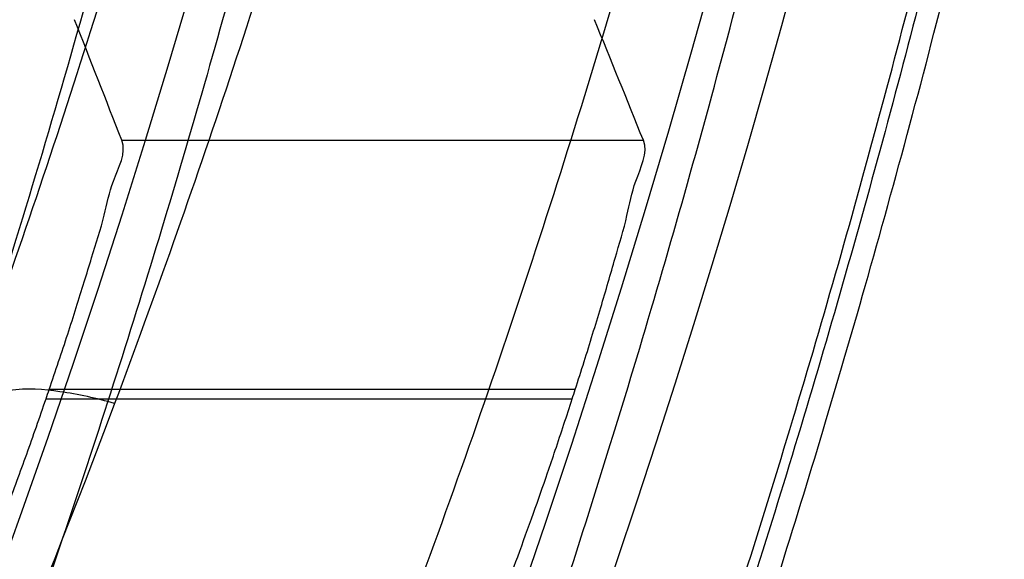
# Model space of a CAD drawing. Header units: millimetres. Extents: x 0 to 297, y 0 to 210.
# Tile 94 of 256: x 147.6258 to 147.6554, y 92.7791 to 92.7954. Entities that reach past the tile are written whole.
import ezdxf

# ---------------------------------------------------------------- set-up
doc = ezdxf.new("R2010")
doc.units = ezdxf.units.MM
doc.header["$LTSCALE"] = 16.335
doc.layers.get('0').update_dxf_attribs({"linetype": 'CONTINUOUS'})
for name, color, linetype in [('01_GLOBAL', 7, 'CONTINUOUS'), ('INTFCLR_1', 7, 'CONTINUOUS'), ('INTFCLR_144815', 7, 'CONTINUOUS')]:
    doc.layers.add(name, color=color, linetype=linetype)

msp = doc.modelspace()

# ---------------------------------------------------------------- linework, layer by layer
at = {"color": 7, "linetype": 'Continuous'}
msp.add_circle((148.0808034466, 92.1164639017), 1.9, dxfattribs=at)
at = {"color": 9, "linetype": 'Continuous'}
msp.add_arc((148.0808034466, 92.1164639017), 1.8756493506, 92.9674534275, 177.0325465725, dxfattribs=at)
at = {"layer": '01_GLOBAL', "color": 7, "linetype": 'Continuous'}
msp.add_circle((148.0808034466, 92.1164639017), 1.925, dxfattribs=at)
at = {"layer": 'INTFCLR_1', "color": 6, "linetype": 'Continuous'}
for radius in [0.3017258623, 0.2867456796]:
    msp.add_arc((147.3556636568, 92.8766036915), radius, 270, 90.00000002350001, dxfattribs=at)
at = {"layer": 'INTFCLR_1', "color": 9, "linetype": 'Continuous'}
for points, knots in [([(147.6239207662, 92.7833025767), (147.6245143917, 92.7849178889), (147.625677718, 92.78817961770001), (147.6278942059, 92.7947943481), (147.6314905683, 92.8066675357), (147.6348253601, 92.820603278), (147.6370274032, 92.8330582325), (147.637953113, 92.83941797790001), (147.6384308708, 92.8430963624), (147.6395335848, 92.8523310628), (147.6406793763, 92.8681102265), (147.6404956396, 92.88672685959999), (147.639629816, 92.89879125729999), (147.6390851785, 92.90436193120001), (147.6386841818, 92.9080669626), (147.6374452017, 92.918066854), (147.6346320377, 92.9340794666), (147.6305782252, 92.9497128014), (147.6276786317, 92.9589915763), (147.6265880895, 92.96231049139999), (147.6249290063, 92.96719941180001), (147.621186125, 92.9774204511), (147.6147225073, 92.99242174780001), (147.6073615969, 93.00659423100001), (147.6022300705, 93.01531748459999), (147.59983173, 93.0192005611), (147.598238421, 93.02173172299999), (147.5939293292, 93.0283886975), (147.5867086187, 93.03860548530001), (147.5766787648, 93.0510431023), (147.5681834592, 93.0603660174), (147.5622490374, 93.0663251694), (147.5589678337, 93.0694802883), (147.5544151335, 93.07373538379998), (147.5480427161, 93.0793069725), (147.541144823, 93.084712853), (147.5367712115, 93.0878231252), (147.5346401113, 93.08925308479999), (147.533241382, 93.0901520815), (147.5319885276, 93.09091746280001), (147.5308874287, 93.09154948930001), (147.5299491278, 93.09203983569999), (147.5291251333, 93.09242738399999), (147.5284918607, 93.0926304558), (147.5279419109, 93.0927747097), (147.5276450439, 93.0924128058), (147.5279068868, 93.09190500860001), (147.528285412, 93.09126392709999), (147.528982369, 93.0903782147), (147.5299093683, 93.0892868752), (147.53099579, 93.0880857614), (147.5321866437, 93.08680384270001), (147.5339471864, 93.0849402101), (147.5364529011, 93.0823207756), (147.5411298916, 93.0774130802), (147.546237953, 93.07190717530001), (147.5508912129, 93.0666447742), (147.5537675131, 93.0632984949), (147.5583927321, 93.0578052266), (147.5654736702, 93.0489031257), (147.5747566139, 93.03595157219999), (147.581475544, 93.0253784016), (147.5858745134, 93.0178524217), (147.5888592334, 93.01255911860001), (147.5940084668, 93.0028972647), (147.6008853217, 92.9883069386), (147.605629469, 92.9761424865), (147.6078360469, 92.9698354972)], [0, 0, 0, 0, 0.0103792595, 0.0208842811, 0.0420721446, 0.0851858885, 0.1071984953, 0.1183380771, 0.123943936, 0.1295693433, 0.1744299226, 0.2192388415, 0.2417237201, 0.2473597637, 0.2529962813, 0.2641993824, 0.3081295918, 0.3509327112, 0.3614952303, 0.3667582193, 0.3720021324, 0.3926323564, 0.4323913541, 0.4704239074, 0.4888657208, 0.4934194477, 0.497950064, 0.5069039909, 0.5412450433, 0.5733438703, 0.6032118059, 0.6172673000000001, 0.6240601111, 0.6306649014, 0.6548506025, 0.6750843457, 0.6834913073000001, 0.6872123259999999, 0.6905622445, 0.6935176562, 0.6960693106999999, 0.6982084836, 0.6999280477, 0.7014829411, 0.7024060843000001, 0.7029587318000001, 0.7038763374, 0.7054334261, 0.7076628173, 0.7105600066, 0.714112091, 0.7174145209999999, 0.7211168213, 0.7295725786, 0.7392778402, 0.7620040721, 0.7748640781, 0.7816422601, 0.7886165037, 0.8181744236, 0.8502177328, 0.884679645, 0.8936796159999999, 0.902792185, 0.9213283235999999, 0.9597006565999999, 1, 1, 1, 1]), ([(147.5311764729, 93.0916036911), (147.5318287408, 93.0916035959), (147.5336257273, 93.09064726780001), (147.5357695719, 93.0894825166), (147.5378575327, 93.08815416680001), (147.540022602, 93.08673125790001), (147.5444669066, 93.0836295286), (147.5514777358, 93.0782474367), (147.5579605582, 93.07269628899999), (147.5625922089, 93.06845780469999), (147.5659282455, 93.06531718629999), (147.5719597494, 93.05938825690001), (147.580595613, 93.0501132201), (147.5907946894, 93.0377377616), (147.5981414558, 93.0275676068), (147.6025258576, 93.02094069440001), (147.60414614, 93.0184223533), (147.6065841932, 93.01456039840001), (147.6117989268, 93.0058880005), (147.6192817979, 92.99179533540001), (147.6258568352, 92.9768697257), (147.6296645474, 92.9666988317), (147.6313517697, 92.961835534), (147.6324604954, 92.9585349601), (147.6354073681, 92.94931094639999), (147.6395285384, 92.9337676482), (147.6423901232, 92.91783829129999), (147.6436501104, 92.9078915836), (147.6440578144, 92.90420708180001), (147.6446115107, 92.8986677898), (147.6454917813, 92.88667134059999), (147.6456786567, 92.8681563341), (147.6445135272, 92.85246501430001), (147.6433925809, 92.8432832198), (147.6429068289, 92.8396251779), (147.6419655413, 92.8333000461), (147.6397259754, 92.82091051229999), (147.6363346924, 92.80705067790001), (147.6326792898, 92.79524665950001), (147.6304259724, 92.7886688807), (147.6292433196, 92.78542534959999), (147.6286398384, 92.7838190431)], [0, 0, 0, 0, 0.0056084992, 0.016622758, 0.0214510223, 0.0268121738, 0.0389184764, 0.0680276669, 0.1027789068, 0.1122614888, 0.1220107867, 0.1421735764, 0.1849752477, 0.2309092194, 0.2799812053, 0.2927645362, 0.2992310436, 0.3057293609, 0.3320345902, 0.3862266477, 0.4428037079, 0.4721337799, 0.479586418, 0.4870651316, 0.5020714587, 0.5628449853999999, 0.6251697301, 0.6410581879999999, 0.6490513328, 0.6570434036, 0.6889243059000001, 0.7524504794, 0.8160576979, 0.8240355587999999, 0.8319861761, 0.8477866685, 0.8790166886, 0.9402183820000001, 0.9703167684, 0.9852456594, 1, 1, 1, 1]), ([(147.5311764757, 92.6616036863), (147.5310781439, 92.6616036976), (147.5308373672, 92.6616511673), (147.5308497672, 92.6620839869), (147.5311074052, 92.66252928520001), (147.5315528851, 92.66319115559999), (147.5322318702, 92.6640149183), (147.5335407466, 92.6654986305), (147.5355593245, 92.6676144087), (147.5383533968, 92.67047263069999), (147.5428736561, 92.67507601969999), (147.5478811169, 92.68027873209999), (147.5524841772, 92.6852758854), (147.5549756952, 92.68805332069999), (147.5564519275, 92.6897231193), (147.5603658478, 92.69419510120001), (147.5671547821, 92.70234315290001), (147.5765732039, 92.71484082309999), (147.5842592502, 92.7262958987), (147.5891039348, 92.7342592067), (147.5913524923, 92.7381219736), (147.5928653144, 92.74076896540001), (147.5970335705, 92.74827048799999), (147.6034974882, 92.7611245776), (147.6097854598, 92.7761068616), (147.6137211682, 92.7870999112), (147.6155837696, 92.7927940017), (147.6166180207, 92.7961131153), (147.6191666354, 92.8045735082), (147.6229221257, 92.8193173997), (147.6259956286, 92.83708214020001), (147.6273158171, 92.8488648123), (147.6277944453, 92.8543974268), (147.6280778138, 92.8581145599), (147.6286975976, 92.86830028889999), (147.6288639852, 92.8849640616), (147.6276820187, 92.90156740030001), (147.6264527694, 92.9116340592), (147.6259502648, 92.9152888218), (147.6251474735, 92.9207210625), (147.6231505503, 92.93223826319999), (147.6191057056, 92.949481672), (147.6148598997, 92.9628870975), (147.6125223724, 92.96940981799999)], [0, 0, 0, 0, 0.0008731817, 0.001718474, 0.0032338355, 0.0055641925, 0.0087322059, 0.0127298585, 0.0231213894, 0.0346993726, 0.0482226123, 0.08041255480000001, 0.0988155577, 0.1085507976, 0.1135449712, 0.1186069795, 0.1613231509, 0.207686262, 0.2575123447, 0.2837454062, 0.2904461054, 0.2972015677, 0.3108182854, 0.366650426, 0.4248609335, 0.4549769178, 0.4703146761, 0.4780576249, 0.4858477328, 0.5487775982, 0.6130123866, 0.6457680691, 0.6540347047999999, 0.6623246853, 0.6788711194, 0.7446474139, 0.8101273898, 0.8265053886, 0.8346996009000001, 0.8428861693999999, 0.8752668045, 0.9384714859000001, 1, 1, 1, 1]), ([(147.6286398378, 92.7838190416), (147.6281032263, 92.7839793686), (147.6270309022, 92.78420454), (147.6254575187, 92.7843353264), (147.6240689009, 92.7838827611), (147.6239207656, 92.78330257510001)], [0, 0, 0, 0, 0.3355939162, 0.6411874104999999, 1, 1, 1, 1]), ([(147.6286398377, 92.7838190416), (147.6262971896, 92.77758353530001), (147.6212466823, 92.7655438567), (147.6139124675, 92.75115066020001), (147.6087756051, 92.74228519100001), (147.6063693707, 92.7383353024), (147.6047696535, 92.73576002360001), (147.6004343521, 92.7289779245), (147.593140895, 92.7185503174), (147.5829609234, 92.7058269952), (147.5742940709, 92.6962590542), (147.5682143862, 92.69012306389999), (147.5648397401, 92.68686264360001), (147.5601283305, 92.68243898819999), (147.554745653, 92.6777121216), (147.5487350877, 92.6728666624), (147.544713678, 92.66980354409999), (147.541566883, 92.667543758), (147.5392555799, 92.66597146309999), (147.5366540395, 92.6642566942), (147.5340672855, 92.6627785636), (147.5317988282, 92.66160361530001), (147.5311764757, 92.6616036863)], [0, 0, 0, 0, 0.1254392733, 0.2455954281, 0.3039386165, 0.3183545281, 0.3326935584, 0.3610298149, 0.4699340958, 0.5721292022, 0.6676979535, 0.7128867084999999, 0.7347758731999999, 0.7560605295, 0.8345894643, 0.86959304, 0.9014329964, 0.9297831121, 0.9425142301, 0.954114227, 0.9882800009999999, 1, 1, 1, 1])]:
    msp.add_open_spline(points, degree=3, knots=knots, dxfattribs=at)
at = {"layer": 'INTFCLR_1', "color": 6, "linetype": 'Continuous'}
for points, knots in [([(147.5524190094, 93.0916036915), (147.5518087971, 93.0916036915), (147.5529114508, 93.08950324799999), (147.5538583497, 93.08834455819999), (147.5554058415, 93.0863113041), (147.5573153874, 93.0840115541), (147.5597564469, 93.0810765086), (147.5626098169, 93.0776680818), (147.5656703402, 93.073960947), (147.5686923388, 93.0702356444), (147.571505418, 93.0666872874), (147.5740879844, 93.06335701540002), (147.5764364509, 93.0602594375), (147.5785589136, 93.05739951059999), (147.5804701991, 93.0547707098), (147.5821890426, 93.05236174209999), (147.5837330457, 93.05015870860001), (147.5851142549, 93.0481557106), (147.5863481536, 93.04633959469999), (147.5874498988, 93.04469533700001), (147.5884368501, 93.0432038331), (147.5893145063, 93.04186262), (147.590301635, 93.0403384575), (147.5913416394, 93.03871140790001), (147.5924164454, 93.0370044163), (147.5934051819, 93.03541431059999), (147.5944675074, 93.0336832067), (147.5954727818, 93.0320194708), (147.5963989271, 93.0304656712), (147.5972040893, 93.0291000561), (147.5980924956, 93.0275744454), (147.5990691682, 93.0258742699), (147.6001439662, 93.02397450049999), (147.6013258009, 93.02184928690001), (147.6026254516, 93.0194658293), (147.6040567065, 93.016782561), (147.6056293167, 93.01375936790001), (147.6073520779, 93.0103498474), (147.6092357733, 93.0064972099), (147.6112959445, 93.00212210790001), (147.6135459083, 92.9971289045), (147.6159975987, 92.99139551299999), (147.6186600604, 92.9847751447), (147.621540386, 92.9770580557), (147.6245995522, 92.96806700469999), (147.6276353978, 92.9580497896), (147.6304347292, 92.9474285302), (147.6328479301, 92.9366846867), (147.6348548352, 92.9259114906), (147.6364550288, 92.91515159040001), (147.6376568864, 92.9044033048), (147.6384643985, 92.8936919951), (147.6388848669, 92.883007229), (147.638923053, 92.8723658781), (147.6385832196, 92.8617581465), (147.6378679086, 92.85118540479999), (147.6367790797, 92.8406561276), (147.6353146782, 92.8301491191), (147.6334744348, 92.81967840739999), (147.6312492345, 92.80922126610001), (147.6286373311, 92.7987909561), (147.6256726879, 92.7885321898), (147.6225298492, 92.77894344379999), (147.6194333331, 92.7704309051), (147.6165578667, 92.7631606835), (147.613914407, 92.756913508), (147.6114912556, 92.751504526), (147.6092772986, 92.74679278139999), (147.6072566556, 92.7426627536), (147.6054148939, 92.7390284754), (147.6037381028, 92.7358200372), (147.6022167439, 92.7329849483), (147.6008394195, 92.7304773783), (147.5995919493, 92.72825221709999), (147.5984619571, 92.7262722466), (147.5974378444, 92.724505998), (147.5965123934, 92.7229325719), (147.5956788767, 92.7215330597), (147.5947260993, 92.71995062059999), (147.5936842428, 92.71824390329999), (147.5924549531, 92.71626272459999), (147.5913949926, 92.7145809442), (147.5904087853, 92.71303704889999), (147.5895314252, 92.7116777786), (147.5885421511, 92.7101629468), (147.5874297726, 92.7084808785), (147.5861816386, 92.706620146), (147.5847816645, 92.7045655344), (147.5832139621, 92.7023025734), (147.5814607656, 92.69981828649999), (147.5795082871, 92.69710583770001), (147.5773377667, 92.6941536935), (147.5749300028, 92.69095159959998), (147.5722786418, 92.6875081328), (147.5693828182, 92.6838337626), (147.5662651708, 92.67997262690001), (147.5630841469, 92.6761093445), (147.5601062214, 92.67254834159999), (147.5575479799, 92.66947614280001), (147.5555504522, 92.6670757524), (147.5539276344, 92.6649548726), (147.5529496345, 92.6637602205), (147.5517963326, 92.66160369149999), (147.5524190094, 92.66160369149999)], [0, 0, 0, 0, 0.0038604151, 0.0075016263, 0.0124785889, 0.0188917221, 0.0268498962, 0.0364677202, 0.04706947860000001, 0.0572444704, 0.0668187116, 0.0757144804, 0.08390538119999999, 0.0914099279, 0.098245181, 0.1044667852, 0.1101313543, 0.1152642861, 0.1198589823, 0.1240215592, 0.1277856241, 0.1311734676, 0.1341617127, 0.1392736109, 0.1433897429, 0.1469230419, 0.1511192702, 0.1562389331, 0.1592204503, 0.1625628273, 0.1662680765, 0.1703891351, 0.1749670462, 0.1800766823, 0.185772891, 0.1921413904, 0.1993155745, 0.2073310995, 0.2163076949, 0.2264451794, 0.2379233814, 0.250953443, 0.2658909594, 0.2830621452, 0.3030578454, 0.3259639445, 0.3492662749, 0.372530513, 0.3956109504, 0.4185782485, 0.4413347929, 0.4640172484, 0.48651927, 0.5089682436, 0.5313242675, 0.553647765, 0.5759939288, 0.5982772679, 0.6207473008, 0.6432362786, 0.6658996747, 0.6887559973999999, 0.7107777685, 0.7297237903, 0.7460531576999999, 0.7602331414, 0.7726347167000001, 0.7835467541, 0.7931663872, 0.8017211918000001, 0.8093215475, 0.8160683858, 0.8220758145, 0.8274205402, 0.8322066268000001, 0.8364980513, 0.8403368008, 0.8437547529, 0.8468031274, 0.8520223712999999, 0.8564046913, 0.8615533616, 0.8645986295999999, 0.8679945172, 0.8717882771, 0.8760445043, 0.8807522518, 0.8859628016, 0.8917731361, 0.8981681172, 0.9051985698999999, 0.9129160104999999, 0.9213486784, 0.9305434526, 0.9404096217, 0.9509435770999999, 0.9619432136, 0.9720502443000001, 0.9803711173, 0.9870628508, 0.9922716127, 0.99606073, 1, 1, 1, 1]), ([(147.5524190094, 92.66160369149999), (147.5531143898, 92.66160369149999), (147.5543203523, 92.6624163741), (147.5561744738, 92.6635325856), (147.5583002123, 92.66507723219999), (147.560928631, 92.6670898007), (147.5640582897, 92.6696593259), (147.5675074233, 92.6726544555), (147.5710070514, 92.6758564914), (147.574310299, 92.6790215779), (147.5773371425, 92.6820373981), (147.5800923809, 92.6848835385), (147.5825889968, 92.6875456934), (147.5848455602, 92.6900206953), (147.5868773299, 92.69230773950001), (147.5887011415, 92.69440843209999), (147.5903405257, 92.6963368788), (147.5918089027, 92.69809721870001), (147.59312239, 92.69969855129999), (147.5942950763, 92.7011505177), (147.5953447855, 92.7024683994), (147.5962981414, 92.7036803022), (147.5972372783, 92.7048876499), (147.5982377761, 92.70618954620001), (147.5992999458, 92.7075906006), (147.6003509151, 92.70899661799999), (147.6013832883, 92.71039607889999), (147.6024574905, 92.7118722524), (147.6036466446, 92.7135309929), (147.6049757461, 92.71541616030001), (147.6064609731, 92.7175638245), (147.6081179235, 92.7200131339), (147.6099603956, 92.72280467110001), (147.6120026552, 92.725988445), (147.6142665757, 92.7296344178), (147.6167734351, 92.73382309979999), (147.6195429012, 92.73865281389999), (147.6225956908, 92.7442536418), (147.6259494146, 92.7507780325), (147.6296263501, 92.7584542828), (147.6335547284, 92.7673916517), (147.6374822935, 92.777309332), (147.6411546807, 92.7877658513), (147.6444163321, 92.7983650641), (147.6472390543, 92.8090034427), (147.6496322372, 92.81966957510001), (147.6515947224, 92.830307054), (147.6531423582, 92.84094476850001), (147.6542785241, 92.8515373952), (147.6550140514, 92.86210180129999), (147.655355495, 92.8726275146), (147.6553083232, 92.8831163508), (147.6548760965, 92.8935745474), (147.6540611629, 92.9039954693), (147.6528633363, 92.9143835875), (147.6512816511, 92.9247373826), (147.649316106, 92.935041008), (147.6469588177, 92.94531754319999), (147.6442058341, 92.9555541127), (147.6410435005, 92.9657625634), (147.6374805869, 92.97589100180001), (147.6336594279, 92.98555735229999), (147.6298256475, 92.9943126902), (147.6262354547, 93.0018480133), (147.6229615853, 93.0082575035), (147.6199846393, 93.0137592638), (147.617284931, 93.01850609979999), (147.6148405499, 93.0226260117), (147.6126315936, 93.0262165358), (147.6106351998, 93.029359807), (147.6088346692, 93.032115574), (147.6072125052, 93.0345383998), (147.6057564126, 93.0366668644), (147.6044486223, 93.0385420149), (147.6032796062, 93.0401903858), (147.6022307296, 93.04164776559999), (147.6012884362, 93.0429399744), (147.6003875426, 93.0441606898), (147.599451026, 93.0454152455), (147.5984191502, 93.0467800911), (147.5973563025, 93.048166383), (147.5962900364, 93.04953808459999), (147.5952102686, 93.0509094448), (147.5940251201, 93.0523937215), (147.5927013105, 93.0540257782), (147.5912185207, 93.05582248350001), (147.5895625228, 93.05779146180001), (147.5877136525, 93.05994306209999), (147.5856554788, 93.0622827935), (147.583366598, 93.0648176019), (147.5808303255, 93.0675463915), (147.5780323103, 93.07046241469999), (147.5749547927, 93.0735545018), (147.5715984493, 93.0767954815), (147.5680191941, 93.0800963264), (147.5644644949, 93.08320501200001), (147.5612102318, 93.085894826), (147.5584715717, 93.08800309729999), (147.5562664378, 93.089614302), (147.5543599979, 93.09076625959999), (147.5531273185, 93.0916036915), (147.5524190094, 93.0916036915)], [0, 0, 0, 0, 0.0042187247, 0.0081401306, 0.0133978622, 0.0200459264, 0.0282638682, 0.0379443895, 0.0477615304, 0.05703690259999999, 0.0656973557, 0.0736821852, 0.0810680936, 0.0878383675, 0.0940009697, 0.0996271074, 0.1047154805, 0.1093563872, 0.1135342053, 0.1172803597, 0.1206792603, 0.1237557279, 0.1266349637, 0.1299589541, 0.1337168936, 0.1373013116, 0.1406085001, 0.1442672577, 0.148377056, 0.1529904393, 0.1582606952, 0.164218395, 0.1709303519, 0.1785521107, 0.1871652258, 0.1969659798, 0.2081658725, 0.2209392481, 0.2356613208, 0.2526660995, 0.2725685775, 0.2948769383, 0.3173640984, 0.3397873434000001, 0.3621386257, 0.3841211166, 0.4060891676, 0.4277469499, 0.4493218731, 0.470705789, 0.4919793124, 0.5131981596, 0.5343255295, 0.5554668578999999, 0.5765984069, 0.5977513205, 0.6189954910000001, 0.6402209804, 0.6617015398, 0.6832900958, 0.7050415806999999, 0.7268239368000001, 0.7463339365, 0.7630160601, 0.7774553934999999, 0.7899931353, 0.8009638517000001, 0.8105830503, 0.8190545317, 0.8265380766, 0.8331730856, 0.8390248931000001, 0.8442268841, 0.8488182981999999, 0.8528943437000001, 0.8564866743, 0.8597116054, 0.8625968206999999, 0.8656908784, 0.8692094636, 0.8729771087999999, 0.8762884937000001, 0.879749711, 0.8835661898, 0.8878115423, 0.8924986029, 0.8976989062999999, 0.9034198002, 0.9097088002, 0.9166034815, 0.9241390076, 0.9323094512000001, 0.9411199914, 0.9506041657, 0.9606137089, 0.9706541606, 0.9792553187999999, 0.9862062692, 0.9916647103, 0.9957028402, 1, 1, 1, 1])]:
    msp.add_open_spline(points, degree=3, knots=knots, dxfattribs=at)
at = {"layer": 'INTFCLR_144815', "color": 9, "linetype": 'Continuous'}
for p, q in [((147.6288539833, 92.7917354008), (147.6445330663, 92.7917354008)), ((147.6424870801, 92.7842456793), (147.6266759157, 92.7842456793)), ((147.6265789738, 92.78396170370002), (147.6423954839, 92.78396170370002))]:
    msp.add_line(p, q, dxfattribs=at)
at = {"layer": 'INTFCLR_144815', "color": 6, "linetype": 'Continuous'}
for radius in [0.3190566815, 0.3040475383]:
    msp.add_circle((147.3556636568, 92.8766036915), radius, dxfattribs=at)
for radius, start, end in [(0.4398395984, 313.9937911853, 154.5150993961), (0.3241269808, 308.490992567, 51.50900743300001), (0.3391361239, 316.9838592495, 43.0161407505), (0.3200091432, 313.9992414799, 46.00075850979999), (0.2863173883, 341.1214044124, 341.1814515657), (0.3013265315, 342.0945480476, 342.1512840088)]:
    msp.add_arc((147.3556636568, 92.8766036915), radius, start, end, dxfattribs=at)
at = {"layer": 'INTFCLR_144815', "color": 9, "linetype": 'Continuous'}
for centre, radius, start, end in [((147.3556636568, 92.8766036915), 0.4080560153, 292.4997540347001, 54.0964566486), ((147.3556765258, 92.87660676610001), 0.3618850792, 311.2505121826, 48.7494878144), ((147.3556636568, 92.87660369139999), 0.3298406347, 314.0862202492, 45.9137797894), ((147.3556636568, 92.8766036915), 0.3219531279, 313.8592910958, 46.1407088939), ((147.3556636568, 92.8766036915), 0.3198467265, 314.0319604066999, 45.9680396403), ((147.3556636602, 92.8766036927), 0.3681108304, 292.4997540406, 16.610836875)]:
    msp.add_arc(centre, radius, start, end, dxfattribs=at)
at = {"layer": 'INTFCLR_144815', "color": 6, "linetype": 'Continuous'}
for centre, major_axis, ratio, start_param, end_param in [((147.3556636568, 92.60154425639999), (0, 0.4127988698), 0.7456587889, -1.0919724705, -1.0820479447), ((147.3556636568, 92.58355705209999), (0, 0.4397933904), 0.7456587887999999, -1.0777008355, -1.0683155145)]:
    msp.add_ellipse(centre, major_axis=major_axis, ratio=ratio, start_param=start_param, end_param=end_param, dxfattribs=at)
for points, knots in [([(147.5784687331, 92.65410377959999), (147.5781248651, 92.65411009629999), (147.5784667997, 92.6553861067), (147.5789335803, 92.6559818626), (147.5794381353, 92.656793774), (147.5799269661, 92.65749477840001), (147.5805020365, 92.6583039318), (147.581162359, 92.6592026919), (147.5819099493, 92.66020143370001), (147.5827456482, 92.66130133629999), (147.5836709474, 92.66250732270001), (147.5846879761, 92.6638247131), (147.5857985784, 92.6652591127), (147.5870029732, 92.6668144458), (147.5882990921, 92.66849222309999), (147.5896836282, 92.6702928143), (147.5911548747, 92.6722190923), (147.5927145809, 92.6742789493), (147.5943650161, 92.6764816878), (147.596103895, 92.67883130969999), (147.5979255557, 92.6813277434), (147.599823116, 92.6839695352), (147.6017910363, 92.68675738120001), (147.6038223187, 92.689690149), (147.6059091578, 92.6927656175), (147.6080430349, 92.6959804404), (147.610214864, 92.6993301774), (147.6124151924, 92.7028094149), (147.6146343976, 92.70641190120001), (147.6168628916, 92.71013072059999), (147.6190913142, 92.71395848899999), (147.6213106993, 92.7178875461), (147.6235126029, 92.7219101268), (147.6256891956, 92.72601851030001), (147.6278333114, 92.73020512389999), (147.6299384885, 92.73446266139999), (147.631998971, 92.73878415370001), (147.6340096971, 92.7431630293), (147.635966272, 92.7475931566), (147.6378649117, 92.7520688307), (147.6397023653, 92.75658470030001), (147.6414762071, 92.7611366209), (147.6431808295, 92.76571122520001), (147.6448144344, 92.7703031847), (147.6463777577, 92.7749136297), (147.6478725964, 92.77954824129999), (147.6492992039, 92.7842086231), (147.6506556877, 92.7888890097), (147.651941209, 92.79358669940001), (147.653154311, 92.79829575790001), (147.6542942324, 92.8030117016), (147.6553612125, 92.8077336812), (147.656355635, 92.81246156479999), (147.6572778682, 92.8171953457), (147.6581281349, 92.82193449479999), (147.6589065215, 92.8266777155), (147.6596131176, 92.831423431), (147.6602481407, 92.8361706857), (147.6608118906, 92.84091921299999), (147.6613046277, 92.8456686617), (147.6617265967, 92.8504187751), (147.6620780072, 92.8551692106), (147.6623590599, 92.8599199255), (147.662569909, 92.86467073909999), (147.6627106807, 92.8694216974), (147.6627814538, 92.87417265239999), (147.6627822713, 92.87892366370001), (147.6627131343, 92.88367460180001), (147.6625740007, 92.8884255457), (147.6623647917, 92.8931763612), (147.6620853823, 92.8979270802), (147.6617356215, 92.9026774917), (147.6613153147, 92.90742751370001), (147.6608242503, 92.91217686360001), (147.6602621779, 92.9169253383), (147.6596288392, 92.921672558), (147.6589239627, 92.9264180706), (147.6581472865, 92.93116125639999), (147.6572985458, 92.9359014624), (147.6563774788, 92.9406379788), (147.6553839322, 92.9453695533), (147.654317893, 92.950094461), (147.6531794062, 92.9548110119), (147.6519684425, 92.9595180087), (147.6506848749, 92.96421469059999), (147.6493287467, 92.9688997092), (147.6479004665, 92.97357066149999), (147.6464007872, 92.97822446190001), (147.6448306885, 92.98285783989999), (147.6431912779, 92.987467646), (147.6414839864, 92.9920503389), (147.6397106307, 92.9966019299), (147.6378734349, 93.00111803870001), (147.6359750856, 93.0055938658), (147.6340187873, 93.01002417), (147.6320083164, 93.01440325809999), (147.6299480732, 93.0187249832), (147.6278431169, 93.02298277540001), (147.6256991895, 93.02716968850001), (147.623522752, 93.0312784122), (147.6213209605, 93.0353013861), (147.6191016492, 93.0392308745), (147.6168732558, 93.0430591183), (147.6146447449, 93.04677845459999), (147.6124254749, 93.0503814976), (147.6102250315, 93.0538613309), (147.6080530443, 93.0572116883), (147.6059189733, 93.0604271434), (147.6038319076, 93.0635032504), (147.6018003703, 93.06643665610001), (147.5998321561, 93.0692251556), (147.5979341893, 93.0718677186), (147.5961124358, 93.07436445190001), (147.5943718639, 93.076716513), (147.5927164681, 93.07892596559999), (147.5911492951, 93.0809956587), (147.5896725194, 93.0829290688), (147.5882875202, 93.0847301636), (147.5869950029, 93.086403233), (147.5857951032, 93.08795275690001), (147.5846874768, 93.08938331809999), (147.5836714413, 93.09069941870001), (147.5827460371, 93.0919055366), (147.5819101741, 93.0930056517), (147.5811625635, 93.0940044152), (147.5805021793, 93.0949032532), (147.57992705, 93.09571248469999), (147.5794381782, 93.0964135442), (147.5789336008, 93.0972254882), (147.5784668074, 93.0978212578), (147.578124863, 93.0990972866), (147.5784687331, 93.0991036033)], [0, 0, 0, 0, 0.0021236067, 0.0044659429, 0.005996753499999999, 0.007775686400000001, 0.0098091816, 0.0121043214, 0.0146687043, 0.0175100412, 0.0206343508, 0.0240542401, 0.0277864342, 0.0318356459, 0.0362005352, 0.040877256, 0.0458603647, 0.0511668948, 0.0568307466, 0.06285557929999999, 0.0692156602, 0.07591263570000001, 0.0829392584, 0.09028590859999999, 0.0979403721, 0.1058876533, 0.114110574, 0.1225900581, 0.1313055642, 0.140235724, 0.1493588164, 0.1586532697, 0.1680981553, 0.1776734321, 0.1873601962, 0.1971407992, 0.2069991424, 0.2169205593, 0.2268918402, 0.236901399, 0.2469387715, 0.256994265, 0.2670652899, 0.2770813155, 0.2870874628, 0.2971238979, 0.3071487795, 0.3171804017, 0.3272115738, 0.3372204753, 0.347205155, 0.3571681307, 0.3671107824, 0.3770356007, 0.3869457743, 0.396839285, 0.4067137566, 0.4165706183, 0.4264117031, 0.436238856, 0.4460529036, 0.4558561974, 0.465649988, 0.4754369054, 0.4852183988, 0.4949970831, 0.5047743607, 0.514552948, 0.5243342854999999, 0.5341210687, 0.5439147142, 0.5537177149, 0.5635313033, 0.5733577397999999, 0.5831983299, 0.5930548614, 0.6029285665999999, 0.6128203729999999, 0.6227310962, 0.6326618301, 0.642613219, 0.6525827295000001, 0.6625684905, 0.6725713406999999, 0.6825918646, 0.692631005, 0.7026858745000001, 0.7127502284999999, 0.7228203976, 0.7328919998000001, 0.7429592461, 0.7530154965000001, 0.7630529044, 0.7730624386, 0.783033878, 0.7929554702, 0.8028140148, 0.8125949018, 0.8222819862, 0.8318577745, 0.8413032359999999, 0.8505983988, 0.8597223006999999, 0.868653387, 0.8773699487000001, 0.8858505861, 0.894074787, 0.9020233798, 0.9096791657, 0.9170272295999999, 0.9240552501, 0.9307537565, 0.9371162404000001, 0.9431389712, 0.9488208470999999, 0.9541629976, 0.959168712, 0.963842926, 0.9681919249, 0.9722229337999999, 0.9759438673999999, 0.9793632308, 0.9824892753, 0.9853304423, 0.9878949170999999, 0.9901903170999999, 0.992224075, 0.994003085, 0.9955339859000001, 0.9978763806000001, 1, 1, 1, 1]), ([(147.5857237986, 93.0916036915), (147.5853758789, 93.0916036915), (147.5856994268, 93.09031299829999), (147.5861425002, 93.0896962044), (147.5866231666, 93.08886737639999), (147.5870888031, 93.0881506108), (147.587636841, 93.0873240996), (147.5882660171, 93.08640637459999), (147.5889780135, 93.08538740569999), (147.5897734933, 93.08426604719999), (147.590653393, 93.08303795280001), (147.5916183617, 93.0816995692), (147.592668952, 93.0802468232), (147.5938053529, 93.07867577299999), (147.5950274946, 93.076982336), (147.5963347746, 93.0751626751), (147.5977261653, 93.0732130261), (147.5991999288, 93.0711300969), (147.6007536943, 93.06891097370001), (147.6023842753, 93.0665534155), (147.6040876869, 93.06405588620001), (147.605859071, 93.0614177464), (147.6076927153, 93.05863933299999), (147.6095821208, 93.05572198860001), (147.6115200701, 93.0526681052), (147.6134987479, 93.04948109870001), (147.6155098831, 93.0461653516), (147.6175449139, 93.0427261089), (147.6195951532, 93.0391693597), (147.6216519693, 93.0355016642), (147.6237069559, 93.0317299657), (147.6257520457, 93.0278614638), (147.6277796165, 93.02390347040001), (147.6297825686, 93.0198632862), (147.6317543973, 93.01574804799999), (147.633689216, 93.01156464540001), (147.635581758, 93.0073196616), (147.6374273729, 93.0030193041), (147.6392219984, 92.99866937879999), (147.6409621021, 92.9942753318), (147.6426447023, 92.9898420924), (147.6442672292, 92.9853743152), (147.6458276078, 92.98087605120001), (147.6473240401, 92.9763512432), (147.6487551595, 92.9718031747), (147.6501197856, 92.9672351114), (147.6514170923, 92.9626496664), (147.6526463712, 92.958049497), (147.6538071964, 92.9534366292), (147.6548992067, 92.948813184), (147.6559222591, 92.944180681), (147.6568762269, 92.9395408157), (147.6577611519, 92.9348946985), (147.6585770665, 92.9302436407), (147.6593241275, 92.92558837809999), (147.6600024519, 92.92092994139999), (147.6606122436, 92.91626881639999), (147.6611536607, 92.9116057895), (147.6616269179, 92.90694109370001), (147.662032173, 92.9022753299), (147.6623696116, 92.897608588), (147.6626393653, 92.8929413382), (147.6628415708, 92.8882735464), (147.6629763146, 92.88360558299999), (147.6630436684, 92.8789373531), (147.6630436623, 92.8742691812), (147.6629762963, 92.8696009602), (147.6628415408, 92.8649330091), (147.662639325, 92.8602652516), (147.6623695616, 92.85559802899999), (147.6620321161, 92.85093134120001), (147.6616268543, 92.84626561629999), (147.6611535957, 92.84160099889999), (147.6606121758, 92.8369380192), (147.6600023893, 92.8322769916), (147.659324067, 92.8276186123), (147.6585770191, 92.82296346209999), (147.6577611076, 92.8183124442), (147.6568762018, 92.81366644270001), (147.6559222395, 92.80902661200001), (147.6548992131, 92.8043942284), (147.6538072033, 92.79977078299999), (147.6526464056, 92.79515801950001), (147.6514171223, 92.79055782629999), (147.6501198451, 92.7859724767), (147.6487552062, 92.7814043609), (147.6473241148, 92.7768563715), (147.6458276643, 92.77233149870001), (147.6442673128, 92.76783330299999), (147.6426447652, 92.76336546), (147.6409621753, 92.7589322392), (147.6392220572, 92.7545381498), (147.6374274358, 92.7501882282), (147.6355818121, 92.7458878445), (147.6336892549, 92.7416428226), (147.6317544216, 92.73745938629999), (147.6297825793, 92.7333441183), (147.6277796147, 92.7293039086), (147.6257520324, 92.7253458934), (147.6237069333, 92.7214773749), (147.6216519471, 92.71770567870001), (147.6195951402, 92.7140380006), (147.6175449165, 92.7104812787), (147.6155099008, 92.70704206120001), (147.613498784, 92.7037263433), (147.6115201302, 92.7005393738), (147.6095822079, 92.69748553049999), (147.6076928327, 92.6945682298), (147.6058592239, 92.6917898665), (147.6040878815, 92.68915178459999), (147.6023844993, 92.6866542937), (147.6007539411, 92.684296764), (147.5992001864, 92.68207765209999), (147.5977264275, 92.6799947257), (147.5963350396, 92.67804507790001), (147.5950277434, 92.6762253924), (147.5938055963, 92.6745319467), (147.5926691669, 92.6729608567), (147.5916185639, 92.67150809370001), (147.5906535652, 92.67016966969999), (147.5897736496, 92.6689415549), (147.5889781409, 92.6678201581), (147.5882661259, 92.6668011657), (147.5876369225, 92.6658834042), (147.5870888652, 92.6650568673), (147.5866232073, 92.664340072), (147.5861425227, 92.6635112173), (147.585699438, 92.66289440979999), (147.5853758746, 92.66160369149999), (147.5857237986, 92.66160369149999)], [0, 0, 0, 0, 0.0022415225, 0.0046949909, 0.0062948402, 0.0081515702, 0.0102713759, 0.0126610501, 0.0153273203, 0.0182777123, 0.0215194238, 0.0250604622, 0.0289080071, 0.0330699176, 0.0375525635, 0.0423627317, 0.0475050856, 0.0529841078, 0.05880161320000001, 0.0649581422, 0.07145189, 0.07827835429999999, 0.08543053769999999, 0.0928988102, 0.1006709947, 0.1087324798, 0.1170666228, 0.1256550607, 0.1344781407, 0.1435153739, 0.1527460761, 0.1621498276, 0.1717063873, 0.1813963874, 0.1912015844, 0.2011049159, 0.2110906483, 0.2211444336, 0.2312534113, 0.241406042, 0.2515916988, 0.2618021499, 0.2720286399, 0.2822654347, 0.2925056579, 0.3027455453, 0.312979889, 0.3232065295, 0.3334216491, 0.3436244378, 0.3538122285, 0.3639852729, 0.3741416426, 0.3842825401, 0.3944068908, 0.4045165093, 0.4146106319, 0.4246916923, 0.4347594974, 0.444816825, 0.4548636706, 0.4649030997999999, 0.474935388, 0.4849637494, 0.494988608, 0.5050132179, 0.5150380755, 0.5250663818, 0.5350986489, 0.5451379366, 0.5551847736, 0.565241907, 0.5753096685, 0.5853904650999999, 0.5954845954, 0.6055938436, 0.615718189, 0.6258587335, 0.636015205, 0.6461877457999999, 0.6563757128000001, 0.6665780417, 0.6767934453, 0.6870195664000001, 0.6972543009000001, 0.7074936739, 0.7177343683, 0.7279706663, 0.7381976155, 0.7484076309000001, 0.7585937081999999, 0.7687462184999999, 0.7788551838, 0.7889090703, 0.7988948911, 0.808798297, 0.8186035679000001, 0.82829363, 0.8378502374, 0.8472540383, 0.8564847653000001, 0.8655219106, 0.8743449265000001, 0.8829333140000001, 0.8912673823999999, 0.8993287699, 0.9071008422, 0.9145690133, 0.9217210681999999, 0.9285473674, 0.9350409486, 0.9411974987, 0.9470149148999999, 0.9524939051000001, 0.9576363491, 0.9624464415, 0.9669292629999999, 0.9710911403, 0.9749388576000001, 0.9784798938, 0.9817217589, 0.9846721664, 0.9873385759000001, 0.9897282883, 0.9918482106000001, 0.9937049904, 0.9953049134, 0.9977584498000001, 1, 1, 1, 1]), ([(147.6430286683, 92.8766036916), (147.6430286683, 92.87365185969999), (147.6429418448, 92.8677449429), (147.6425510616, 92.8588860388), (147.6418988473, 92.850026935), (147.6409832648, 92.8411683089), (147.6398024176, 92.8323115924), (147.6383542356, 92.823459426), (147.63663577, 92.8146158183), (147.6346446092, 92.8057865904), (147.6323800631, 92.7969797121), (147.6298403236, 92.7882070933), (147.6270278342, 92.7794826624), (147.6239451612, 92.7708246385), (147.6206006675, 92.76225608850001), (147.6170056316, 92.7538045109), (147.6131791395, 92.74550420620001), (147.6091475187, 92.7373952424), (147.6049462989, 92.7295251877), (147.6006219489, 92.72194611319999), (147.5962311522, 92.7147136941), (147.5918401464, 92.70788457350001), (147.5875209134, 92.7015108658), (147.5833466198, 92.6956354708), (147.5793849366, 92.6902872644), (147.5756928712, 92.6854776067), (147.5723132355, 92.681202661), (147.569272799, 92.6774445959), (147.5665878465, 92.6741754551), (147.5642575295, 92.6713602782), (147.5622827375, 92.6689721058), (147.5606428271, 92.6669506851), (147.5593543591, 92.6653473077), (147.5583339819, 92.66391942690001), (147.5576676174, 92.6630872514), (147.5570414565, 92.66160369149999), (147.5574681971, 92.66160369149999)], [0, 0, 0, 0, 0.0374136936, 0.0748639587, 0.1123780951, 0.1499879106, 0.1877264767, 0.2256114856, 0.2636616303, 0.3018965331, 0.3403130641, 0.3789003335, 0.4176356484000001, 0.4564792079, 0.4953691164, 0.5342020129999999, 0.5728718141, 0.611197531, 0.6489667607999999, 0.6859303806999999, 0.721782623, 0.7561939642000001, 0.788825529, 0.8193610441, 0.8475376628, 0.8731799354, 0.8962089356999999, 0.9166076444, 0.9344457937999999, 0.9498358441, 0.9629038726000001, 0.9737937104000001, 0.9826269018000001, 0.9895233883, 0.9945911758, 1, 1, 1, 1]), ([(147.5713403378, 92.65410377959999), (147.5710071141, 92.6541098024), (147.5713359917, 92.6553531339), (147.5718077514, 92.6559237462), (147.5723120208, 92.6567115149), (147.5728022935, 92.6573910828), (147.5733789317, 92.65817632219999), (147.5740414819, 92.6590487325), (147.5747918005, 92.66001853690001), (147.5756308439, 92.66108688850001), (147.5765597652, 92.66225816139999), (147.5775795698, 92.6635360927), (147.5786913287, 92.6649251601), (147.5798959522, 92.66642999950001), (147.5811942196, 92.66805558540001), (147.5825865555, 92.6698069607), (147.5840730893, 92.6716893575), (147.5856532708, 92.6737077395), (147.5873256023, 92.6758664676), (147.5890872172, 92.67816872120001), (147.5909338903, 92.6806164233), (147.5928603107, 92.6832104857), (147.5948603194, 92.685951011), (147.5969269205, 92.68883718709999), (147.5990522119, 92.6918670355), (147.6012274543, 92.6950373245), (147.6034432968, 92.69834369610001), (147.605689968, 92.7017807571), (147.6079575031, 92.70534224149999), (147.610235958, 92.7090211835), (147.6125156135, 92.7128101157), (147.6147871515, 92.71670126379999), (147.6170417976, 92.7206867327), (147.619271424, 92.7247586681), (147.621468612, 92.72890938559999), (147.6236266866, 92.73313148), (147.6257397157, 92.7374178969), (147.6278024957, 92.7417619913), (147.6298105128, 92.7461575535), (147.6317598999, 92.7505988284), (147.633647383, 92.7550805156), (147.6354702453, 92.7595978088), (147.6372262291, 92.76414628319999), (147.6389135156, 92.76872195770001), (147.6405306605, 92.7733212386), (147.6420765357, 92.7779408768), (147.6435503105, 92.78257800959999), (147.6449513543, 92.7872299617), (147.6462792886, 92.79189450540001), (147.6475338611, 92.7965695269), (147.6487150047, 92.8012533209), (147.6498227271, 92.8059442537), (147.6508571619, 92.8106410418), (147.6518184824, 92.8153424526), (147.6527069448, 92.8200475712), (147.6535228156, 92.8247555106), (147.6542664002, 92.82946561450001), (147.6549379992, 92.8341772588), (147.6555379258, 92.83889001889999), (147.6560664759, 92.8436035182), (147.6565239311, 92.84831749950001), (147.6569105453, 92.8530317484), (147.6572265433, 92.85774612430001), (147.6574721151, 92.8624605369), (147.6576474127, 92.8671749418), (147.6577525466, 92.87188931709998), (147.6577759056, 92.8750323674), (147.6577759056, 92.87660369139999)], [0, 0, 0, 0, 0.0040984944, 0.008657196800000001, 0.0116427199, 0.0151159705, 0.0190904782, 0.0235807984, 0.0286007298, 0.0341649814, 0.0402875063, 0.046984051, 0.05427110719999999, 0.0621670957, 0.0706888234, 0.0798547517, 0.0896814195, 0.1001853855, 0.1113776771, 0.1232622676, 0.1358345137, 0.1490837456, 0.1629968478, 0.1775559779, 0.1927364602, 0.2085082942, 0.2248364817, 0.2416821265, 0.2590032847, 0.276756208, 0.2948964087, 0.3133796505, 0.3321629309, 0.351205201, 0.3704678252, 0.3899149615, 0.4095138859, 0.4292348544, 0.4490512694, 0.4689395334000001, 0.4888788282, 0.5088510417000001, 0.5288411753, 0.5488351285, 0.5688220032, 0.588792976, 0.6087392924, 0.6286557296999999, 0.648536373, 0.6683785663, 0.6881787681, 0.7079363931, 0.7276497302, 0.747319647, 0.7669461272, 0.7865313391, 0.8060763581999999, 0.8255838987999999, 0.8450563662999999, 0.8644971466, 0.8839093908, 0.9032968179, 0.9226632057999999, 0.9420124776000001, 0.9613488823, 0.9806766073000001, 1, 1, 1, 1]), ([(147.5910646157, 92.6666953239), (147.5904495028, 92.6667060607), (147.5914902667, 92.6687506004), (147.5922383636, 92.669998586), (147.5935068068, 92.67199377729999), (147.5950324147, 92.67425719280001), (147.5969644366, 92.6770809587), (147.599250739, 92.6803970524), (147.6018249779, 92.6841593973), (147.6044960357, 92.6881195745), (147.6070670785, 92.6920129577), (147.6094260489, 92.69565973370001), (147.6115657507, 92.6990429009), (147.6134969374, 92.7021624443), (147.6152378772, 92.7050307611), (147.6167974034, 92.7076504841), (147.6181918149, 92.7100343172), (147.6194356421, 92.71219608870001), (147.620554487, 92.71417062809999), (147.6216380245, 92.71610900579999), (147.6227354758, 92.71810146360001), (147.6238302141, 92.72012141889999), (147.6248430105, 92.7220188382), (147.6257359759, 92.7237158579), (147.6265233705, 92.7252307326), (147.6272180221, 92.72658178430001), (147.6278635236, 92.7278499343), (147.6285130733, 92.7291394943), (147.6292189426, 92.7305559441), (147.6299993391, 92.73214104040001), (147.6308643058, 92.73392194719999), (147.631823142, 92.7359274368), (147.6328847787, 92.7381880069), (147.6340568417, 92.7407345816), (147.6353513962, 92.7436131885), (147.6367767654, 92.7468694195), (147.6383442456, 92.7505617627), (147.6400690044, 92.7547703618), (147.6419653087, 92.7595946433), (147.6440438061, 92.7651545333), (147.6463075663, 92.77157823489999), (147.6487602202, 92.779058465), (147.651338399, 92.78766065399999), (147.6538697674, 92.79709545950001), (147.6561867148, 92.8069390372), (147.6581973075, 92.8168443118), (147.6598957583, 92.8267823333), (147.6612827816, 92.83673854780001), (147.6623599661, 92.8467181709), (147.6631265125, 92.85669328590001), (147.663584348, 92.86665864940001), (147.6636860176, 92.8732924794), (147.6636860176, 92.87660369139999)], [0, 0, 0, 0, 0.0081673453, 0.0154284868, 0.025145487, 0.0374546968, 0.0524606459, 0.0702814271, 0.0910268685, 0.1129482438, 0.1337055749, 0.1529641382, 0.1706077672, 0.186847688, 0.2016713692, 0.2151515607, 0.2273221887, 0.2383348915, 0.2482619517, 0.2574513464, 0.2678158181, 0.2784602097, 0.2879526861, 0.2963692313, 0.3039179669, 0.3106181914, 0.316537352, 0.3228091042, 0.3297871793, 0.3375473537, 0.3462645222, 0.3560710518, 0.3670580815, 0.3794198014, 0.3932872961, 0.4089598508, 0.4266081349, 0.4465389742, 0.4693403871, 0.4954216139, 0.5253358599, 0.5597543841, 0.5999196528, 0.6445403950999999, 0.6894180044, 0.7341505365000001, 0.7787008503, 0.8232446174, 0.8675822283, 0.911936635, 0.9560410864, 1, 1, 1, 1]), ([(147.6784438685, 92.8766036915), (147.6784438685, 92.87331672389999), (147.6783379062, 92.8667352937), (147.6778604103, 92.8568643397), (147.6770625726, 92.84699248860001), (147.6759426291, 92.8371269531), (147.6744981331, 92.8272723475), (147.672726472, 92.81743526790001), (147.6706252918, 92.8076250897), (147.6681931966, 92.79785488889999), (147.6654305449, 92.78814219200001), (147.6623404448, 92.7785095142), (147.6589300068, 92.768985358), (147.6552119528, 92.75960503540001), (147.6512063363, 92.7504113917), (147.6469425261, 92.7414551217), (147.6424608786, 92.73279440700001), (147.6378141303, 92.7244937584), (147.633067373, 92.7166210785), (147.6282964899, 92.7092436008), (147.6235843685, 92.702422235), (147.6190150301, 92.696205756), (147.61466726, 92.69062626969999), (147.6106082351, 92.68569651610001), (147.6068899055, 92.6814113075), (147.6035474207, 92.6777488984), (147.6006009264, 92.6746811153), (147.5980577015, 92.67216286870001), (147.5959178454, 92.6701807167), (147.5941724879, 92.668633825), (147.5926557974, 92.6675345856), (147.5916594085, 92.6666849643), (147.5910646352, 92.6666953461)], [0, 0, 0, 0, 0.0421285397, 0.08434683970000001, 0.1266414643, 0.1690446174, 0.2115817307, 0.2542734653, 0.2971305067, 0.3401457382, 0.3832945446, 0.4265305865, 0.4697791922, 0.5129300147, 0.5558322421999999, 0.5982870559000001, 0.6400420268, 0.6807938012, 0.7201892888, 0.7578469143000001, 0.7933806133, 0.8264335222, 0.8567170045, 0.8840287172, 0.9082689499, 0.9294277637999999, 0.9475672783, 0.9627965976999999, 0.9752495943, 0.9850650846, 0.9923757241, 1, 1, 1, 1]), ([(147.6266759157, 92.7842456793), (147.6267709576, 92.7845245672), (147.6269576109, 92.78507843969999), (147.6272284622, 92.7859003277), (147.6274850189, 92.78669836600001), (147.6277261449, 92.787462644), (147.628004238, 92.7883856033), (147.6283300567, 92.78939931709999), (147.6285528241, 92.790557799), (147.6290044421, 92.79134670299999), (147.6288539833, 92.7917354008)], [0, 0, 0, 0, 0.1132283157, 0.2246143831, 0.3325397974, 0.4354210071, 0.532409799, 0.70375636, 0.8398244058, 1, 1, 1, 1]), ([(147.6424870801, 92.7842456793), (147.6425766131, 92.7845237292), (147.6427524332, 92.7850760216), (147.6430074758, 92.7858956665), (147.6432490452, 92.7866919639), (147.6434761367, 92.78745507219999), (147.6437379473, 92.78837772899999), (147.6440460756, 92.78939272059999), (147.6442510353, 92.7905531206), (147.6446882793, 92.7913480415), (147.6445330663, 92.7917354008)], [0, 0, 0, 0, 0.1127763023, 0.223772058, 0.331392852, 0.4340921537, 0.5309768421, 0.7024340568, 0.8388911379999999, 1, 1, 1, 1]), ([(147.6236360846, 92.77647198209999), (147.6238583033, 92.7766767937), (147.6240308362, 92.7773155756), (147.6244726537, 92.77823598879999), (147.6248213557, 92.7791524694), (147.6251538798, 92.78000686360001), (147.6254268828, 92.7807323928), (147.6257108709, 92.7815014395), (147.626000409, 92.78230342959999), (147.6262914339, 92.783126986), (147.6264834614, 92.7836823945), (147.6265789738, 92.78396170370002)], [0, 0, 0, 0, 0.1125710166, 0.2305686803, 0.3859714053, 0.4756996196, 0.5724423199, 0.6746374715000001, 0.7810982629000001, 0.8900432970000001, 1, 1, 1, 1]), ([(147.6396034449, 92.77647198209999), (147.6398156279, 92.77667230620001), (147.6399705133, 92.7772899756), (147.640379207, 92.77817869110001), (147.6407783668, 92.77927916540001), (147.6412224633, 92.7804865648), (147.6415936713, 92.7815552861), (147.6418972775, 92.7824481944), (147.6421446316, 92.7831913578), (147.6423133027, 92.7837073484), (147.6423954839, 92.78396170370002)], [0, 0, 0, 0, 0.1094306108, 0.2230668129, 0.3723575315, 0.5460542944, 0.7062836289, 0.7964219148, 0.8997590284, 1, 1, 1, 1])]:
    msp.add_open_spline(points, degree=3, knots=knots, dxfattribs=at)
at = {"layer": 'INTFCLR_144815', "color": 9, "linetype": 'Continuous'}
for points, knots in [([(147.6283543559, 93.0905273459), (147.6294180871, 93.08913319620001), (147.630862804, 93.0872443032), (147.6326975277, 93.08482181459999), (147.6343230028, 93.08266255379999), (147.6374700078, 93.0784334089), (147.6422950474, 93.0717454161), (147.6484337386, 93.0627622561), (147.6537466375, 93.0544509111), (147.6575445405, 93.0481567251), (147.6597868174, 93.04432130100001), (147.6632667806, 93.03823567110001), (147.6684450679, 93.02862941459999), (147.6750329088, 93.01506441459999), (147.6796659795, 93.0043101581), (147.6826394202, 92.9968042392), (147.6846311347, 92.9915904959), (147.6880120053, 92.9822177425), (147.6924099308, 92.9683881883), (147.6969134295, 92.9511349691), (147.69963434, 92.93776458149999), (147.7011659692, 92.9286111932), (147.7021196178, 92.9223648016), (147.7031492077, 92.91448372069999), (147.7039527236, 92.9065478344), (147.7044584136, 92.90016138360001), (147.705075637, 92.8905885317), (147.7054767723, 92.8762444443), (147.7049005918, 92.8571598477), (147.7036423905, 92.8429180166), (147.7024631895, 92.8334756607), (147.7015938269, 92.8272460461), (147.699874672, 92.8165952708), (147.6968444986, 92.80178550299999), (147.692353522, 92.78462890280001), (147.6879646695, 92.7708504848), (147.68482291, 92.7621510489), (147.6833339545, 92.7582213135), (147.6823398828, 92.75564582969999), (147.679626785, 92.7488038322), (147.6750011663, 92.73807492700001), (147.6684267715, 92.7245433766), (147.6627290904, 92.71397508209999), (147.6586779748, 92.7069682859), (147.6564022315, 92.7031575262), (147.6531576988, 92.6978351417), (147.648433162, 92.69044404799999), (147.6422890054, 92.6814532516), (147.6374604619, 92.6747609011), (147.6343122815, 92.6705304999), (147.6326881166, 92.66837311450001), (147.6308572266, 92.66595578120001), (147.6294159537, 92.6640714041), (147.6283544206, 92.66268012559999)], [0, 0, 0, 0, 0.0113523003, 0.0153945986, 0.0196724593, 0.0288485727, 0.04952051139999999, 0.0730548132, 0.0992747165, 0.1133659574, 0.1206417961, 0.1280352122, 0.1587481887, 0.1912667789, 0.2256293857, 0.2345212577, 0.2435306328, 0.2617592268, 0.2990180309, 0.3374305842, 0.3771409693, 0.3872950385, 0.3975091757, 0.4180450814, 0.4387403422, 0.4491382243, 0.4595166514, 0.5008391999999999, 0.5419727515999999, 0.5830556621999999, 0.5933356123, 0.6035730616, 0.6237732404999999, 0.6631691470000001, 0.7013781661, 0.7385292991, 0.7567366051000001, 0.761249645, 0.7657337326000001, 0.7746080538, 0.8088969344, 0.8413373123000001, 0.8719692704, 0.886598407, 0.893729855, 0.9007025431, 0.926950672, 0.9505051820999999, 0.9711896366, 0.9803691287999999, 0.9846421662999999, 0.9886711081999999, 1, 1, 1, 1]), ([(147.6264139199, 92.66757498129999), (147.6270282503, 92.66843706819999), (147.6294889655, 92.67191125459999), (147.6339716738, 92.67842132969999), (147.6399351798, 92.68756199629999), (147.6445186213, 92.6950707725), (147.6476662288, 92.7004768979), (147.6498753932, 92.7043498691), (147.6538094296, 92.71147318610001), (147.6593414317, 92.72221428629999), (147.6657225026, 92.7359603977), (147.6702095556, 92.7468518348), (147.6728413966, 92.75379643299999), (147.6738061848, 92.7564117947), (147.675251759, 92.76040364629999), (147.6783028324, 92.7692429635), (147.682563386, 92.7832376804), (147.6869216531, 92.80065655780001), (147.6898615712, 92.8156881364), (147.6915296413, 92.82649781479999), (147.6923733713, 92.8328216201), (147.6935181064, 92.84240925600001), (147.694750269, 92.856998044), (147.6951187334, 92.87002244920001), (147.695118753, 92.87660372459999)], [0, 0, 0, 0, 0.0141977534, 0.0570997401, 0.1060018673, 0.1605593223, 0.1750635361, 0.1899029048, 0.2203592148, 0.2841982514, 0.3519009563, 0.42356155, 0.4421237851, 0.4515054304, 0.4609492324, 0.4990648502, 0.5769114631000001, 0.6570654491, 0.7397891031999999, 0.7822307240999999, 0.8037455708, 0.8253529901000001, 0.9117316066, 1, 1, 1, 1]), ([(147.6777712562, 92.8642945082), (147.6775343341, 92.8577512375), (147.6766450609, 92.8441054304), (147.6744952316, 92.82703882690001), (147.6725220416, 92.815687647), (147.6715179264, 92.81050663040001), (147.6708267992, 92.8070819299), (147.6688637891, 92.79789942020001), (147.6651755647, 92.7833292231), (147.6602216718, 92.76764221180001), (147.6563955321, 92.7570873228), (147.6541443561, 92.7512505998), (147.6507896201, 92.7428857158), (147.6466571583, 92.7334650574), (147.642249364, 92.7243475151), (147.6397385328, 92.7193785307), (147.6360995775, 92.7123757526), (147.6306714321, 92.70258168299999), (147.6233968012, 92.69058336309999), (147.6175102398, 92.68155532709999), (147.613830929, 92.6761420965), (147.6122465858, 92.6738417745), (147.6112541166, 92.6724075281), (147.6088296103, 92.6689259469), (147.6053739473, 92.6640356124), (147.6021790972, 92.6594924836), (147.6005580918, 92.65700038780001), (147.599850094, 92.6558686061), (147.5992442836, 92.654765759), (147.5988357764, 92.6538983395), (147.5987958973, 92.6533442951), (147.5989086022, 92.65324597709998)], [0, 0, 0, 0, 0.0858001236, 0.1790833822, 0.2252548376, 0.2367557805, 0.2482389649, 0.2710367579, 0.3598009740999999, 0.445061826, 0.4864888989, 0.5069045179, 0.5270361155, 0.6045890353, 0.6416374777, 0.6597341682, 0.6775421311, 0.7450519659, 0.8064210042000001, 0.8613741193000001, 0.8862623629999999, 0.8921897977, 0.8979757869, 0.909117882, 0.9477859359, 0.9764348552, 0.98192108, 0.9867019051, 0.9940016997, 0.9980401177, 1, 1, 1, 1]), ([(147.6064460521, 92.65648110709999), (147.6063338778, 92.6565726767), (147.606379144, 92.65712512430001), (147.606811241, 92.6579639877), (147.6074390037, 92.6590479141), (147.6081735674, 92.66015636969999), (147.6098552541, 92.6626052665), (147.6131602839, 92.66706822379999), (147.6167310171, 92.6718761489), (147.6192366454, 92.6753014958), (147.6202621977, 92.6767126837), (147.6218989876, 92.6789757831), (147.6256984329, 92.6843006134), (147.6317762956, 92.69318455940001), (147.6392883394, 92.70499872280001), (147.6448969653, 92.7146518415), (147.6486568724, 92.7215555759), (147.651249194, 92.7264509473), (147.6557981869, 92.7354305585), (147.6600668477, 92.7447180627), (147.6635331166, 92.7529689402), (147.6658573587, 92.7587220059), (147.6698063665, 92.76912264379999), (147.6749212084, 92.78458639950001), (147.6787325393, 92.7989634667), (147.6807607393, 92.8080246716), (147.6814745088, 92.8114027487), (147.6825112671, 92.8165120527), (147.6845483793, 92.82770460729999), (147.6865680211, 92.8430173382), (147.6874675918, 92.8549404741), (147.6877248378, 92.85985918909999)], [0, 0, 0, 0, 0.0019511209, 0.0060578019, 0.0135221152, 0.0184240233, 0.0240553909, 0.0535050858, 0.0932797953, 0.1047395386, 0.110689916, 0.1167852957, 0.1423727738, 0.1988288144, 0.2618001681, 0.3309746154, 0.3492045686, 0.3677228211, 0.4056116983, 0.4848284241, 0.5053718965, 0.5261970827, 0.5684309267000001, 0.6552565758, 0.7455309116, 0.7687000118, 0.7803679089, 0.7920523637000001, 0.8389465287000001, 0.9336333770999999, 1, 1, 1, 1])]:
    msp.add_open_spline(points, degree=3, knots=knots, dxfattribs=at)

doc.saveas('drawing.dxf')
